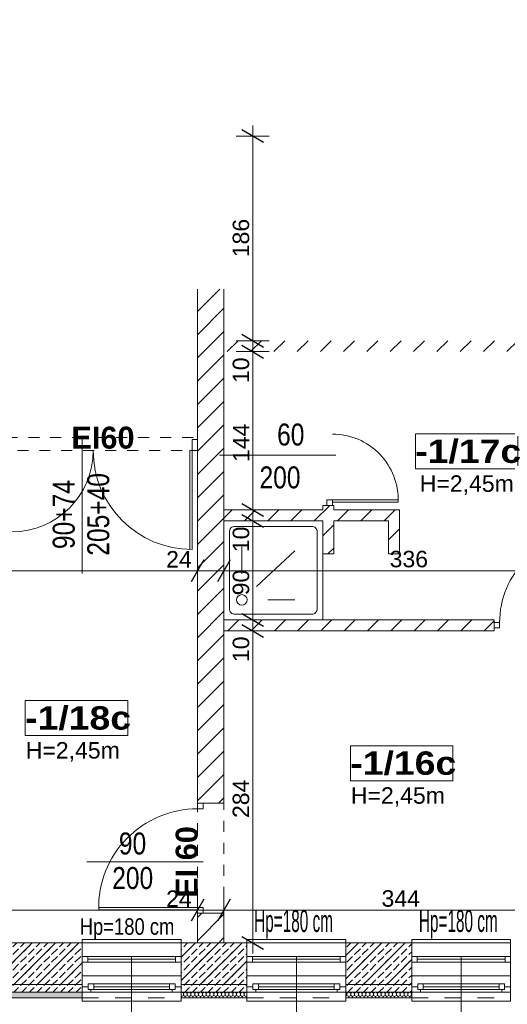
# Model space of a CAD drawing. Header units: centimetres. Extents: x 18292 to 3593338517, y 11794 to 62103.
# Tile 47 of 147: x 30170 to 30614, y 56678 to 57575. Entities that reach past the tile are written whole.
import ezdxf

# ---------------------------------------------------------------- set-up
doc = ezdxf.new("R2010")
doc.units = ezdxf.units.CM
doc.header["$MEASUREMENT"] = 0
doc.linetypes.add('1 LINIA PRZERYWANA', pattern=[30, 15, -15])
doc.linetypes.add('Dashed-002', pattern=[20, 10, -10])
for name, color, linetype in [('410-Fundamenty', 7, 'Continuous'), ('499-Wymiary i opisy', 7, 'Continuous'), ('500-opisy p.poż', 7, 'Continuous'), ('MF-NR', 7, 'Continuous'), ('MF_KRESKOWANIE', 7, 'Continuous'), ('MF_NR', 7, 'Continuous'), ('MF_OKNA', 7, 'Continuous'), ('MF_OKNA opisy', 7, 'Continuous'), ('MF_OPISY', 7, 'Continuous'), ('MF_przerywana', 7, 'Continuous'), ('MF_SCIANY_DZIAL', 7, 'Continuous'), ('MF_SCIANY_KONSTR', 7, 'Continuous'), ('MF_urządzenia Sanitarne', 7, 'Continuous'), ('MF_WIDOK', 7, 'Continuous'), ('MF_WYM_DUŻE', 7, 'Continuous')]:
    doc.layers.add(name, color=color, linetype=linetype)
doc.styles.add('GENERATED_STYLE_1', font='txt')
doc.styles.add('GENERATED_STYLE_2', font='txt')
doc.styles.add('GENERATED_STYLE_4', font='txt')
doc.styles.add('GENERATED_STYLE_5', font='txt')
doc.styles.add('GENERATED_STYLE_6', font='txt')
doc.dimstyles.new('GENERATED_STYLE__4', dxfattribs={"dimtxt": 16, "dimasz": 6.08, "dimexe": 0.18, "dimexo": 0.0625, "dimgap": 0.09, "dimtad": 1, "dimdec": 0, "dimzin": 0, "dimdsep": 46, "dimtxsty": 'GENERATED_STYLE_4', "dimblk": 'ARROWHEAD_2', "dimblk1": 'ARROWHEAD_2', "dimblk2": 'ARROWHEAD_2', "dimcen": 0.09, "dimse1": 1, "dimse2": 1, "dimclrd": 7, "dimclre": 7, "dimclrt": 7, "dimadec": 0, "dimazin": 0, "dimtfac": 1, "dimtdec": 4, "dimtmove": 0, "dimatfit": 3, "dimfxl": 0, "dimtolj": 1, "dimtzin": 0, "dimarcsym": 0})
doc.dimstyles.new('GENERATED_STYLE__5', dxfattribs={"dimtxt": 15, "dimasz": 15.2, "dimexe": 0.18, "dimexo": 0.0625, "dimgap": 0.09, "dimtad": 1, "dimdec": 0, "dimzin": 0, "dimdsep": 46, "dimtxsty": 'GENERATED_STYLE_2', "dimblk": 'ARROWHEAD_2', "dimblk1": 'ARROWHEAD_2', "dimblk2": 'ARROWHEAD_2', "dimcen": 0.09, "dimse1": 1, "dimse2": 1, "dimclrd": 7, "dimclre": 7, "dimclrt": 7, "dimadec": 0, "dimazin": 0, "dimtfac": 1, "dimtdec": 4, "dimtmove": 0, "dimatfit": 3, "dimfxl": 0, "dimtolj": 1, "dimtzin": 0, "dimarcsym": 0})
doc.dimstyles.new('GENERATED_STYLE__6', dxfattribs={"dimtxt": 16, "dimasz": 6.08, "dimexe": 0.18, "dimexo": 0.0625, "dimgap": 0.09, "dimtad": 1, "dimdec": 0, "dimzin": 0, "dimdsep": 46, "dimtxsty": 'GENERATED_STYLE_1', "dimblk": 'ARROWHEAD_2', "dimblk1": 'ARROWHEAD_2', "dimblk2": 'ARROWHEAD_2', "dimcen": 0.09, "dimse1": 1, "dimse2": 1, "dimclrd": 7, "dimclre": 7, "dimclrt": 7, "dimadec": 0, "dimazin": 0, "dimtfac": 1, "dimtdec": 4, "dimtmove": 0, "dimatfit": 3, "dimfxl": 0, "dimtolj": 1, "dimtzin": 0, "dimarcsym": 0})
doc.dimstyles.new('GENERATED_STYLE__7', dxfattribs={"dimtxt": 15, "dimasz": 15.2, "dimexe": 0.18, "dimexo": 0.0625, "dimgap": 0.09, "dimtad": 1, "dimtih": 1, "dimtoh": 1, "dimdec": 0, "dimzin": 0, "dimdsep": 46, "dimtxsty": 'GENERATED_STYLE_2', "dimblk": 'ARROWHEAD_2', "dimblk1": 'ARROWHEAD_2', "dimblk2": 'ARROWHEAD_2', "dimcen": 0.09, "dimse1": 1, "dimse2": 1, "dimclrd": 7, "dimclre": 7, "dimclrt": 7, "dimadec": 0, "dimazin": 0, "dimtfac": 1, "dimtdec": 4, "dimtmove": 0, "dimatfit": 3, "dimfxl": 0, "dimtolj": 1, "dimtzin": 0, "dimarcsym": 0})
pattern_1 = [(45, (4868174.165, 3898003.605), (-10.606601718, 10.606601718), [])]
pattern_2 = [(90, (4868174.1653, 3898003.6053), (-3.4641016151, 0), [2, -4]), (90, (4868172.4333, 3898006.6053), (-3.4641016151, 0), [2, -4]), (150, (4868174.1653, 3898005.6053), (1.7320508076, 3), [2, -4]), (150, (4868170.7012, 3898005.6053), (1.7320508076, 3), [2, -4]), (210, (4868174.1653, 3898003.6053), (-1.7320508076, 3), [2, -4]), (210, (4868170.7012, 3898003.6053), (-1.7320508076, 3), [2, -4])]
pattern_3 = [(45, (4868174.165, 3898003.605), (-7.071067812, 7.071067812), [7.5, -2.5]), (45, (4868174.165, 3898010.676), (-7.071067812, 7.071067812), [7.5, -2.5])]

# ---------------------------------------------------------------- blocks, each defined once
blk = doc.blocks.new('*D100', base_point=(4868174.17, 3898003.61))
at = {"layer": 'MF_WYM_DUŻE', "color": 7, "linetype": 'Continuous', "lineweight": 25}
for p, q in [((30372.1, 57024.27), (30392.1, 57012.72)), ((30372.1, 56740.27), (30392.1, 56728.72))]:
    blk.add_line(p, q, dxfattribs=at)
at = {"layer": 'MF_WYM_DUŻE', "color": 7, "linetype": 'Continuous', "lineweight": 13}
for p, q in [((30397.1, 57018.49), (30367.1, 57018.49)), ((30382.1, 56734.49), (30382.1, 57018.49)), ((30397.1, 56734.49), (30367.1, 56734.49)), ((30382.1, 56724.71), (30382.1, 56734.49))]:
    blk.add_line(p, q, dxfattribs=at)
at = {"layer": 'MF_WYM_DUŻE', "color": 7, "lineweight": 13, "char_height": 15, "attachment_point": 7, "rotation": 90, "style": 'GENERATED_STYLE_2'}
for s, insert in [('\\A1;{\\pql;\\fArial|b0|i0|c238|p38;10}', (30379.1, 56989.95)), ('\\A1;{\\pql;\\fArial|b0|i0|c238|p38;284}', (30379.1, 56848.04))]:
    blk.add_mtext(s, dxfattribs=dict(at, insert=insert))
blk = doc.blocks.new('ARROWHEAD_2')
at = {"color": 0, "linetype": 'Continuous', "lineweight": 0}
for p, q in [((-0.378, -0.655), (0.378, 0.655)), ((0, 0), (-1, 0))]:
    blk.add_line(p, q, dxfattribs=at)
blk = doc.blocks.new('*D101', base_point=(4868174.17, 3898003.61))
at = {"layer": 'MF_WYM_DUŻE', "color": 7, "linetype": 'Continuous', "lineweight": 25}
for p, q in [((30372.1, 57034.27), (30392.1, 57022.72)), ((30372.1, 57024.27), (30392.1, 57012.72))]:
    blk.add_line(p, q, dxfattribs=at)
at = {"layer": 'MF_WYM_DUŻE', "color": 7, "linetype": 'Continuous', "lineweight": 13}
for p, q in [((30397.1, 57028.49), (30367.1, 57028.49)), ((30382.1, 57018.49), (30382.1, 57028.49)), ((30397.1, 57018.49), (30367.1, 57018.49))]:
    blk.add_line(p, q, dxfattribs=at)
blk = doc.blocks.new('*D102', base_point=(4868174.17, 3898003.61))
at = {"layer": 'MF_WYM_DUŻE', "color": 7, "linetype": 'Continuous', "lineweight": 25}
for p, q in [((30372.1, 57124.27), (30392.1, 57112.72)), ((30372.1, 57034.27), (30392.1, 57022.72))]:
    blk.add_line(p, q, dxfattribs=at)
at = {"layer": 'MF_WYM_DUŻE', "color": 7, "linetype": 'Continuous', "lineweight": 13}
for p, q in [((30397.1, 57118.49), (30367.1, 57118.49)), ((30382.1, 57028.49), (30382.1, 57118.49)), ((30397.1, 57028.49), (30367.1, 57028.49))]:
    blk.add_line(p, q, dxfattribs=at)
at = {"layer": 'MF_WYM_DUŻE', "color": 7, "lineweight": 13, "char_height": 15, "attachment_point": 7, "rotation": 90, "style": 'GENERATED_STYLE_2'}
for s, insert in [('\\A1;{\\pql;\\fArial|b0|i0|c238|p38;10}', (30379.1, 57089.95)), ('\\A1;{\\pql;\\fArial|b0|i0|c238|p38;90}', (30379.1, 57050.73))]:
    blk.add_mtext(s, dxfattribs=dict(at, insert=insert))
blk = doc.blocks.new('*D103', base_point=(4868174.17, 3898003.61))
at = {"layer": 'MF_WYM_DUŻE', "color": 7, "linetype": 'Continuous', "lineweight": 25}
for p, q in [((30372.1, 57134.27), (30392.1, 57122.72)), ((30372.1, 57124.27), (30392.1, 57112.72))]:
    blk.add_line(p, q, dxfattribs=at)
at = {"layer": 'MF_WYM_DUŻE', "color": 7, "linetype": 'Continuous', "lineweight": 13}
for p, q in [((30397.1, 57128.49), (30367.1, 57128.49)), ((30382.1, 57118.49), (30382.1, 57128.49)), ((30397.1, 57118.49), (30367.1, 57118.49))]:
    blk.add_line(p, q, dxfattribs=at)
blk = doc.blocks.new('*D104', base_point=(4868174.17, 3898003.61))
at = {"layer": 'MF_WYM_DUŻE', "color": 7, "linetype": 'Continuous', "lineweight": 13}
for p, q in [((30397.1, 57272.49), (30367.1, 57272.49)), ((30382.1, 57128.49), (30382.1, 57272.49)), ((30397.1, 57128.49), (30367.1, 57128.49))]:
    blk.add_line(p, q, dxfattribs=at)
at = {"layer": 'MF_WYM_DUŻE', "color": 7, "linetype": 'Continuous', "lineweight": 25}
for p, q in [((30372.1, 57278.27), (30392.1, 57266.72)), ((30372.1, 57134.27), (30392.1, 57122.72))]:
    blk.add_line(p, q, dxfattribs=at)
at = {"layer": 'MF_WYM_DUŻE', "color": 7, "lineweight": 13, "char_height": 15, "attachment_point": 7, "rotation": 90, "style": 'GENERATED_STYLE_2'}
for s, insert in [('\\A1;{\\pql;\\fArial|b0|i0|c238|p38;10}', (30379.1, 57243.95)), ('\\A1;{\\pql;\\fArial|b0|i0|c238|p38;144}', (30379.1, 57172.04))]:
    blk.add_mtext(s, dxfattribs=dict(at, insert=insert))
blk = doc.blocks.new('*D105', base_point=(4868174.17, 3898003.61))
at = {"layer": 'MF_WYM_DUŻE', "color": 7, "linetype": 'Continuous', "lineweight": 13}
for p, q in [((30397.1, 57282.49), (30367.1, 57282.49)), ((30382.1, 57272.49), (30382.1, 57282.49)), ((30397.1, 57272.49), (30367.1, 57272.49))]:
    blk.add_line(p, q, dxfattribs=at)
at = {"layer": 'MF_WYM_DUŻE', "color": 7, "linetype": 'Continuous', "lineweight": 25}
for p, q in [((30372.1, 57288.27), (30392.1, 57276.72)), ((30372.1, 57278.27), (30392.1, 57266.72))]:
    blk.add_line(p, q, dxfattribs=at)
blk = doc.blocks.new('*D106', base_point=(4868174.17, 3898003.61))
at = {"layer": 'MF_WYM_DUŻE', "color": 7, "linetype": 'Continuous', "lineweight": 25}
for p, q in [((30392.1, 57462.72), (30372.1, 57474.27)), ((30372.1, 57288.27), (30392.1, 57276.72))]:
    blk.add_line(p, q, dxfattribs=at)
at = {"layer": 'MF_WYM_DUŻE', "color": 7, "linetype": 'Continuous', "lineweight": 13}
for p, q in [((30382.1, 57468.49), (30382.1, 57478.27)), ((30397.1, 57468.49), (30367.1, 57468.49)), ((30382.1, 57282.49), (30382.1, 57468.49)), ((30397.1, 57282.49), (30367.1, 57282.49))]:
    blk.add_line(p, q, dxfattribs=at)
at = {"layer": 'MF_WYM_DUŻE', "color": 7, "lineweight": 13, "insert": (30379.1, 57358.42), "char_height": 15, "attachment_point": 7, "rotation": 90, "style": 'GENERATED_STYLE_2'}
blk.add_mtext('\\A1;{\\pql;\\fArial|b0|i0|c238|p38;186}', dxfattribs=at)
blk = doc.blocks.new('*D126', base_point=(4868174.17, 3898003.61))
at = {"layer": '499-Wymiary i opisy', "color": 7, "linetype": 'Continuous', "lineweight": 13}
for p, q in [((31251.77, 59746.49), (31239.77, 59746.49)), ((31249.77, 59744.18), (31241.77, 59748.8)), ((31245.77, 59746.49), (31245.77, 59750.41)), ((31245.77, 52927.49), (31245.77, 59746.49)), ((31251.77, 52927.49), (31239.77, 52927.49)), ((31241.77, 52929.8), (31249.77, 52925.18)), ((31245.77, 52923.58), (31245.77, 52927.49))]:
    blk.add_line(p, q, dxfattribs=at)
at = {"layer": '499-Wymiary i opisy', "color": 7, "lineweight": 13, "insert": (31242.57, 56311.39), "char_height": 16, "attachment_point": 7, "rotation": 90, "style": 'GENERATED_STYLE_1'}
blk.add_mtext('\\A1;{\\pql;\\fArial Narrow|b1|i0|c238|p34;6\xa0819}', dxfattribs=at)
blk = doc.blocks.new('*D131', base_point=(4868174.17, 3898003.61))
at = {"layer": '499-Wymiary i opisy', "color": 7, "linetype": 'Continuous', "lineweight": 13}
for p, q in [((31221.77, 56684.49), (31209.77, 56684.49)), ((31211.77, 56686.8), (31219.77, 56682.18)), ((31215.77, 55826.49), (31215.77, 56684.49)), ((31221.77, 55826.49), (31209.77, 55826.49)), ((31211.77, 55828.8), (31219.77, 55824.18))]:
    blk.add_line(p, q, dxfattribs=at)
at = {"layer": '499-Wymiary i opisy', "color": 7, "lineweight": 13, "insert": (31212.57, 56240.13), "char_height": 16, "attachment_point": 7, "rotation": 90, "style": 'GENERATED_STYLE_4'}
blk.add_mtext('\\A1;{\\pql;\\fArial Narrow|b0|i0|c238|p34;858}', dxfattribs=at)
blk = doc.blocks.new('*D144', base_point=(4868174.17, 3898003.61))
at = {"layer": '499-Wymiary i opisy', "color": 7, "linetype": 'Continuous', "lineweight": 13}
for p, q in [((31191.77, 56678.49), (31179.77, 56678.49)), ((31181.77, 56680.8), (31189.77, 56676.18)), ((31185.77, 56588.49), (31185.77, 56678.49)), ((31191.77, 56588.49), (31179.77, 56588.49)), ((31181.77, 56590.8), (31189.77, 56586.18))]:
    blk.add_line(p, q, dxfattribs=at)
at = {"layer": '499-Wymiary i opisy', "color": 7, "lineweight": 13, "char_height": 16, "attachment_point": 7, "rotation": 90, "style": 'GENERATED_STYLE_4'}
for s, insert in [('\\A1;{\\pql;\\fArial Narrow|b0|i0|c238|p34;6}', (31182.57, 56665.94)), ('\\A1;{\\pql;\\fArial Narrow|b0|i0|c238|p34;90}', (31182.57, 56618.13))]:
    blk.add_mtext(s, dxfattribs=dict(at, insert=insert))
blk = doc.blocks.new('*D145', base_point=(4868174.17, 3898003.61))
at = {"layer": '499-Wymiary i opisy', "color": 7, "linetype": 'Continuous', "lineweight": 13}
for p, q in [((31191.77, 56684.49), (31179.77, 56684.49)), ((31181.77, 56686.8), (31189.77, 56682.18)), ((31185.77, 56678.49), (31185.77, 56684.49)), ((31191.77, 56678.49), (31179.77, 56678.49)), ((31181.77, 56680.8), (31189.77, 56676.18))]:
    blk.add_line(p, q, dxfattribs=at)
blk = doc.blocks.new('Okno 21')
at = {"layer": '410-Fundamenty', "color": 5, "linetype": 'Continuous', "lineweight": 13}
for p, q in [((-45, 40), (-45, 43)), ((-45, 43), (45, 43)), ((45, 43), (45, 40)), ((-45, 0), (-39.5, 0)), ((-39.5, 2.5), (-34.5, 2.5)), ((-39.5, -2.5), (-39.5, 2.5)), ((-39.5, 0), (-39.5, -2.5)), ((-34.5, 2.5), (34.5, 2.5)), ((-34.5, 2.5), (-34.5, -2.5)), ((-34.5, 2.5), (34.5, 2.5)), ((-34.5, 0), (34.5, 0)), ((34.5, -2.5), (34.5, 2.5)), ((34.5, 2.5), (39.5, 2.5)), ((39.5, 2.5), (39.5, -2.5)), ((39.5, -2.5), (39.5, 0)), ((39.5, 0), (45, 0)), ((-37, -5), (-45, -5)), ((-39.5, -2.5), (-37, -2.5)), ((-34.5, -2.5), (-39.5, -2.5)), ((-37, -2.5), (-37, -5)), ((37, -5), (-37, -5)), ((34.5, -2.5), (-34.5, -2.5)), ((39.5, -2.5), (34.5, -2.5)), ((37, -5), (37, -2.5)), ((37, -2.5), (39.5, -2.5)), ((45, -5), (37, -5)), ((-45, -10), (-45, -13)), ((-45, -13), (45, -13)), ((45, -13), (45, -10))]:
    blk.add_line(p, q, dxfattribs=at)
at = {"layer": '410-Fundamenty', "color": 5, "linetype": '1 LINIA PRZERYWANA', "lineweight": 13}
for p, q in [((-45, 40), (45, 40)), ((-45, -10), (45, -10))]:
    blk.add_line(p, q, dxfattribs=at)
at = {"layer": '410-Fundamenty', "color": 7, "linetype": 'Continuous', "lineweight": 13}
for p, q in [((-45, 15), (-45, 40)), ((45, 15), (45, 40)), ((-45, 10), (-45, 15)), ((-45, 0), (-45, 10)), ((45, 10), (45, 15)), ((45, 0), (45, 10)), ((-45, -5), (-45, 0)), ((-45, -5), (-45, 0)), ((45, -5), (45, 0)), ((45, -5), (45, 0)), ((-45, -10), (-45, -5)), ((45, -10), (45, -5))]:
    blk.add_line(p, q, dxfattribs=at)
blk = doc.blocks.new('Okno 21_2')
at = {"layer": '410-Fundamenty', "color": 7, "linetype": 'Continuous', "lineweight": 13}
for p, q in [((-45, 40), (-45, 43)), ((-45, 43), (45, 43)), ((-45, 15), (-45, 40)), ((45, 43), (45, 40)), ((45, 15), (45, 40)), ((-45, 10), (-45, 15)), ((-45, 0), (-45, 10)), ((45, 10), (45, 15)), ((45, 0), (45, 10)), ((-45, 0), (-39.5, 0)), ((-45, -5), (-45, 0)), ((-45, -5), (-45, 0)), ((-39.5, 2.5), (-34.5, 2.5)), ((-39.5, -2.5), (-39.5, 2.5)), ((-39.5, 0), (-39.5, -2.5)), ((-34.5, 2.5), (34.5, 2.5)), ((-34.5, 2.5), (-34.5, -2.5)), ((-34.5, 2.5), (34.5, 2.5)), ((-34.5, 0), (34.5, 0)), ((34.5, -2.5), (34.5, 2.5)), ((34.5, 2.5), (39.5, 2.5)), ((39.5, 2.5), (39.5, -2.5)), ((39.5, -2.5), (39.5, 0)), ((39.5, 0), (45, 0)), ((45, -5), (45, 0)), ((45, -5), (45, 0)), ((-37, -5), (-45, -5)), ((-45, -10), (-45, -5)), ((-39.5, -2.5), (-37, -2.5)), ((-34.5, -2.5), (-39.5, -2.5)), ((-37, -2.5), (-37, -5)), ((37, -5), (-37, -5)), ((34.5, -2.5), (-34.5, -2.5)), ((39.5, -2.5), (34.5, -2.5)), ((37, -5), (37, -2.5)), ((37, -2.5), (39.5, -2.5)), ((45, -5), (37, -5)), ((45, -10), (45, -5)), ((-45, -10), (-45, -13)), ((-45, -13), (45, -13)), ((45, -13), (45, -10))]:
    blk.add_line(p, q, dxfattribs=at)
at = {"layer": '410-Fundamenty', "color": 7, "linetype": '1 LINIA PRZERYWANA', "lineweight": 13}
for p, q in [((-45, 40), (45, 40)), ((-45, -10), (45, -10))]:
    blk.add_line(p, q, dxfattribs=at)
blk = doc.blocks.new('*D825', base_point=(4868174.17, 3898003.61))
at = {"layer": 'MF_WYM_DUŻE', "color": 7, "linetype": 'Continuous', "lineweight": 25}
for p, q in [((29761.65, 56774.13), (29750.11, 56754.13)), ((30337.65, 56774.13), (30326.11, 56754.13))]:
    blk.add_line(p, q, dxfattribs=at)
at = {"layer": 'MF_WYM_DUŻE', "color": 7, "linetype": 'Continuous', "lineweight": 13}
for p, q in [((29755.88, 56749.13), (29755.88, 56779.13)), ((30331.88, 56749.13), (30331.88, 56779.13)), ((29755.88, 56764.13), (30331.88, 56764.13))]:
    blk.add_line(p, q, dxfattribs=at)
at = {"layer": 'MF_WYM_DUŻE', "color": 7, "lineweight": 13, "char_height": 15, "attachment_point": 7, "style": 'GENERATED_STYLE_2'}
for s, insert in [('\\A1;{\\pql;\\fArial|b0|i0|c238|p38;576}', (30015.42, 56767.13)), ('\\A1;{\\pql;\\fArial|b0|i0|c238|p38;24}', (30303.33, 56767.13))]:
    blk.add_mtext(s, dxfattribs=dict(at, insert=insert))
blk = doc.blocks.new('*D826', base_point=(4868174.17, 3898003.61))
at = {"layer": 'MF_WYM_DUŻE', "color": 7, "linetype": 'Continuous', "lineweight": 25}
for p, q in [((30337.65, 56774.13), (30326.11, 56754.13)), ((30361.65, 56774.13), (30350.11, 56754.13))]:
    blk.add_line(p, q, dxfattribs=at)
at = {"layer": 'MF_WYM_DUŻE', "color": 7, "linetype": 'Continuous', "lineweight": 13}
for p, q in [((30331.88, 56749.13), (30331.88, 56779.13)), ((30355.88, 56749.13), (30355.88, 56779.13)), ((30331.88, 56764.13), (30355.88, 56764.13))]:
    blk.add_line(p, q, dxfattribs=at)
blk = doc.blocks.new('*D827', base_point=(4868174.17, 3898003.61))
at = {"layer": 'MF_WYM_DUŻE', "color": 7, "linetype": 'Continuous', "lineweight": 25}
for p, q in [((30361.65, 56774.13), (30350.11, 56754.13)), ((30705.65, 56774.13), (30694.11, 56754.13))]:
    blk.add_line(p, q, dxfattribs=at)
at = {"layer": 'MF_WYM_DUŻE', "color": 7, "linetype": 'Continuous', "lineweight": 13}
for p, q in [((30355.88, 56749.13), (30355.88, 56779.13)), ((30699.88, 56749.13), (30699.88, 56779.13)), ((30355.88, 56764.13), (30699.88, 56764.13))]:
    blk.add_line(p, q, dxfattribs=at)
at = {"layer": 'MF_WYM_DUŻE', "color": 7, "lineweight": 13, "char_height": 15, "attachment_point": 7, "style": 'GENERATED_STYLE_2'}
for s, insert in [('\\A1;{\\pql;\\fArial|b0|i0|c238|p38;344}', (30499.42, 56767.13)), ('\\A1;{\\pql;\\fArial|b0|i0|c238|p38;24}', (30671.33, 56767.13))]:
    blk.add_mtext(s, dxfattribs=dict(at, insert=insert))
blk = doc.blocks.new('*D832', base_point=(4868174.17, 3898003.61))
at = {"layer": 'MF_WYM_DUŻE', "color": 7, "linetype": 'Continuous', "lineweight": 13}
for p, q in [((29966.88, 57058.02), (29966.88, 57088.02)), ((30331.88, 57058.02), (30331.88, 57088.02)), ((29966.88, 57073.02), (30331.88, 57073.02))]:
    blk.add_line(p, q, dxfattribs=at)
at = {"layer": 'MF_WYM_DUŻE', "color": 7, "linetype": 'Continuous', "lineweight": 25}
for p, q in [((29972.65, 57083.02), (29961.11, 57063.02)), ((30337.65, 57083.02), (30326.11, 57063.02))]:
    blk.add_line(p, q, dxfattribs=at)
at = {"layer": 'MF_WYM_DUŻE', "color": 7, "lineweight": 13, "char_height": 15, "attachment_point": 7, "style": 'GENERATED_STYLE_2'}
for s, insert in [('\\A1;{\\pql;\\fArial|b0|i0|c238|p38;365}', (30120.92, 57076.02)), ('\\A1;{\\pql;\\fArial|b0|i0|c238|p38;24}', (30303.33, 57076.02))]:
    blk.add_mtext(s, dxfattribs=dict(at, insert=insert))
blk = doc.blocks.new('*D833', base_point=(4868174.17, 3898003.61))
at = {"layer": 'MF_WYM_DUŻE', "color": 7, "linetype": 'Continuous', "lineweight": 13}
for p, q in [((30331.88, 57058.02), (30331.88, 57088.02)), ((30355.88, 57058.02), (30355.88, 57088.02)), ((30331.88, 57073.02), (30355.88, 57073.02))]:
    blk.add_line(p, q, dxfattribs=at)
at = {"layer": 'MF_WYM_DUŻE', "color": 7, "linetype": 'Continuous', "lineweight": 25}
for p, q in [((30337.65, 57083.02), (30326.11, 57063.02)), ((30361.65, 57083.02), (30350.11, 57063.02))]:
    blk.add_line(p, q, dxfattribs=at)
blk = doc.blocks.new('*D834', base_point=(4868174.17, 3898003.61))
at = {"layer": 'MF_WYM_DUŻE', "color": 7, "linetype": 'Continuous', "lineweight": 13}
for p, q in [((30355.88, 57058.02), (30355.88, 57088.02)), ((30691.88, 57058.02), (30691.88, 57088.02)), ((30355.88, 57073.02), (30691.88, 57073.02))]:
    blk.add_line(p, q, dxfattribs=at)
at = {"layer": 'MF_WYM_DUŻE', "color": 7, "linetype": 'Continuous', "lineweight": 25}
for p, q in [((30361.65, 57083.02), (30350.11, 57063.02)), ((30686.11, 57063.02), (30697.65, 57083.02))]:
    blk.add_line(p, q, dxfattribs=at)
at = {"layer": 'MF_WYM_DUŻE', "color": 7, "lineweight": 13, "insert": (30506.8, 57076.02), "char_height": 15, "attachment_point": 7, "style": 'GENERATED_STYLE_2'}
blk.add_mtext('\\A1;{\\pql;\\fArial|b0|i0|c238|p38;336}', dxfattribs=at)

msp = doc.modelspace()

# ---------------------------------------------------------------- hatches: boundary and pattern name
at = {"layer": '410-Fundamenty', "linetype": 'Continuous', "lineweight": 0, "true_color": 0x000000}
h = msp.add_hatch(dxfattribs=at)
h.set_pattern_fill('beton_000a', color=18, style=0, pattern_type=2)
h.set_pattern_definition(pattern_3)
h.paths.add_polyline_path([(30226.88, 56734.49), (29705.88, 56734.49), (29730.88, 56709.49), (30226.88, 56709.49)])
h = msp.add_hatch(dxfattribs=at)
h.set_pattern_fill('beton_000a', color=18, style=0, pattern_type=2)
h.set_pattern_definition(pattern_3)
h.paths.add_polyline_path([(30316.88, 56734.49), (30316.88, 56709.49), (30376.88, 56709.49), (30376.88, 56734.49)])
h = msp.add_hatch(dxfattribs=at)
h.set_pattern_fill('beton_000a', color=18, style=0, pattern_type=2)
h.set_pattern_definition(pattern_3)
h.paths.add_polyline_path([(30466.88, 56709.49), (30526.88, 56709.49), (30526.88, 56734.49), (30466.88, 56734.49)])
h = msp.add_hatch(dxfattribs=at)
h.set_pattern_fill('beton_000a', color=18, style=0, pattern_type=2)
h.set_pattern_definition(pattern_3)
h.paths.add_polyline_path([(29730.88, 56709.49), (29735.88, 56704.49), (30226.88, 56704.49), (30226.88, 56709.49)])
h = msp.add_hatch(dxfattribs=at)
h.set_pattern_fill('beton_000a', color=18, style=0, pattern_type=2)
h.set_pattern_definition(pattern_3)
h.paths.add_polyline_path([(30316.88, 56704.49), (30376.88, 56704.49), (30376.88, 56709.49), (30316.88, 56709.49)])
h = msp.add_hatch(dxfattribs=at)
h.set_pattern_fill('beton_000a', color=18, style=0, pattern_type=2)
h.set_pattern_definition(pattern_3)
h.paths.add_polyline_path([(30466.88, 56704.49), (30526.88, 56704.49), (30526.88, 56709.49), (30466.88, 56709.49)])
h = msp.add_hatch(dxfattribs=at)
h.set_pattern_fill('beton_000a', color=18, style=0, pattern_type=2)
h.set_pattern_definition(pattern_3)
h.paths.add_polyline_path([(29735.88, 56704.49), (29750.88, 56689.49), (30226.88, 56689.49), (30226.88, 56704.49)])
h = msp.add_hatch(dxfattribs=at)
h.set_pattern_fill('beton_000a', color=18, style=0, pattern_type=2)
h.set_pattern_definition(pattern_3)
h.paths.add_polyline_path([(30316.88, 56689.49), (30376.88, 56689.49), (30376.88, 56704.49), (30316.88, 56704.49)])
h = msp.add_hatch(dxfattribs=at)
h.set_pattern_fill('beton_000a', color=18, style=0, pattern_type=2)
h.set_pattern_definition(pattern_3)
h.paths.add_polyline_path([(30466.88, 56689.49), (30526.88, 56689.49), (30526.88, 56704.49), (30466.88, 56704.49)])
h = msp.add_hatch(dxfattribs=at)
h.set_pattern_fill('Styropian_000a', color=18, style=0, pattern_type=2)
h.set_pattern_definition(pattern_2)
h.paths.add_polyline_path([(29750.88, 56689.49), (29755.88, 56684.49), (30226.88, 56684.49), (30226.88, 56689.49)])
h = msp.add_hatch(dxfattribs=at)
h.set_pattern_fill('Styropian_000a', color=18, style=0, pattern_type=2)
h.set_pattern_definition(pattern_2)
h.paths.add_polyline_path([(30316.88, 56689.49), (30316.88, 56684.49), (30376.88, 56684.49), (30376.88, 56689.49)])
h = msp.add_hatch(dxfattribs=at)
h.set_pattern_fill('Styropian_000a', color=18, style=0, pattern_type=2)
h.set_pattern_definition(pattern_2)
h.paths.add_polyline_path([(30466.88, 56689.49), (30466.88, 56684.49), (30526.88, 56684.49), (30526.88, 56689.49)])
at = {"layer": 'MF_KRESKOWANIE', "linetype": 'Continuous', "lineweight": 13}
h = msp.add_hatch(dxfattribs=at)
h.set_pattern_fill('bloczki_ceramiczne_000a', color=250, style=0, pattern_type=2)
h.set_pattern_definition(pattern_1)
h.paths.add_polyline_path([(29729.88, 57320.49), (29705.88, 57320.49), (29705.88, 56720.49), (29502.88, 56720.49), (29053.88, 56720.49), (29053.88, 56696.49), (29101.88, 56696.49), (29101.88, 56596.49), (29125.88, 56596.49), (29125.88, 56696.49), (29502.88, 56696.49), (29705.88, 56696.49), (29705.88, 56678.49), (29743.88, 56678.49), (29743.88, 56696.49), (30226.88, 56696.49), (30226.88, 56734.49), (29755.88, 56734.49), (29755.88, 56736.49), (29755.88, 58082.49), (29755.88, 58507.49), (29755.88, 58521.49), (30331.88, 58521.49), (30331.88, 58545.49), (29755.88, 58545.49), (28861.88, 58545.49), (28861.88, 58521.49), (29731.88, 58521.49), (29731.88, 58507.49), (29731.88, 57320.49)])
h = msp.add_hatch(dxfattribs=at)
h.set_pattern_fill('bloczki_ceramiczne_000b', color=250, style=0, pattern_type=2)
h.set_pattern_definition(pattern_1)
h.paths.add_polyline_path([(30331.88, 57329.49), (30331.88, 56861.49), (30355.88, 56861.49), (30355.88, 57028.49), (30355.88, 57042.49), (30355.88, 57329.49)])
h = msp.add_hatch(dxfattribs=at)
h.set_pattern_fill('bloczki_ceramiczne_000b', color=250, style=0, pattern_type=2)
h.set_pattern_definition(pattern_1)
h.paths.add_polyline_path([(30701.88, 57282.49), (30355.88, 57282.49), (30355.88, 57272.49), (30691.88, 57272.49), (30691.88, 57018.49), (30699.88, 57018.49), (30699.88, 57028.49), (30701.88, 57028.49)])
h = msp.add_hatch(dxfattribs=at)
h.set_pattern_fill('bloczki_ceramiczne_000b', color=250, style=0, pattern_type=2)
h.set_pattern_definition(pattern_1)
h.paths.add_polyline_path([(30355.88, 57128.49), (30355.88, 57118.49), (30445.88, 57118.49), (30445.88, 57088.49), (30455.88, 57088.49), (30455.88, 57118.49), (30505.88, 57118.49), (30505.88, 57088.49), (30515.88, 57088.49), (30515.88, 57128.49), (30455.88, 57128.49), (30455.88, 57132.49), (30445.88, 57132.49), (30445.88, 57128.49)])
h = msp.add_hatch(dxfattribs=at)
h.set_pattern_fill('bloczki_ceramiczne_000b', color=250, style=0, pattern_type=2)
h.set_pattern_definition(pattern_1)
h.paths.add_polyline_path([(30601.88, 57018.49), (30601.88, 57028.49), (30379.88, 57028.49), (30355.88, 57028.49), (30355.88, 57018.49), (30379.88, 57018.49)])
h = msp.add_hatch(dxfattribs=at)
h.set_pattern_fill('bloczki_ceramiczne_000a', color=250, style=0, pattern_type=2)
h.set_pattern_definition(pattern_1)
h.paths.add_polyline_path([(30331.88, 56734.49), (30355.88, 56734.49), (30355.88, 56761.49), (30331.88, 56761.49)])
h = msp.add_hatch(dxfattribs=at)
h.set_pattern_fill('bloczki_ceramiczne_000a', color=250, style=0, pattern_type=2)
h.set_pattern_definition(pattern_1)
h.paths.add_polyline_path([(30376.88, 56734.49), (30316.88, 56734.49), (30316.88, 56696.49), (30376.88, 56696.49)])
h = msp.add_hatch(dxfattribs=at)
h.set_pattern_fill('bloczki_ceramiczne_000a', color=250, style=0, pattern_type=2)
h.set_pattern_definition(pattern_1)
h.paths.add_polyline_path([(30526.88, 56696.49), (30526.88, 56734.49), (30466.88, 56734.49), (30466.88, 56696.49)])

# ---------------------------------------------------------------- linework, layer by layer
at = {"layer": '410-Fundamenty', "color": 7, "linetype": 'Continuous', "lineweight": 13}
for p, q in [((30226.88, 56709.49), (30226.88, 56734.49)), ((30316.88, 56709.49), (30316.88, 56734.49)), ((30376.88, 56709.49), (30376.88, 56734.49)), ((30466.88, 56709.49), (30466.88, 56734.49)), ((30526.88, 56709.49), (30526.88, 56734.49)), ((30226.88, 56704.49), (30226.88, 56709.49)), ((30316.88, 56704.49), (30316.88, 56709.49)), ((30376.88, 56704.49), (30376.88, 56709.49)), ((30466.88, 56704.49), (30466.88, 56709.49)), ((30526.88, 56704.49), (30526.88, 56709.49)), ((30226.88, 56694.49), (30226.88, 56704.49)), ((30316.88, 56694.49), (30316.88, 56704.49)), ((30376.88, 56694.49), (30376.88, 56704.49)), ((30466.88, 56694.49), (30466.88, 56704.49)), ((30526.88, 56694.49), (30526.88, 56704.49)), ((30226.88, 56689.49), (30226.88, 56694.49)), ((30316.88, 56689.49), (30316.88, 56694.49)), ((30376.88, 56689.49), (30376.88, 56694.49)), ((30466.88, 56689.49), (30466.88, 56694.49)), ((30526.88, 56689.49), (30526.88, 56694.49)), ((29750.88, 56689.49), (30226.88, 56689.49)), ((30226.88, 56684.49), (30226.88, 56689.49)), ((30316.88, 56689.49), (30376.88, 56689.49)), ((30316.88, 56684.49), (30316.88, 56689.49)), ((30376.88, 56684.49), (30376.88, 56689.49)), ((30466.88, 56689.49), (30526.88, 56689.49)), ((30466.88, 56684.49), (30466.88, 56689.49)), ((30526.88, 56684.49), (30526.88, 56689.49))]:
    msp.add_line(p, q, dxfattribs=at)
at = {"layer": '410-Fundamenty', "color": 7, "linetype": 'Continuous', "lineweight": 13, "flags": 128}
for points in [[(30226.88, 56734.49), (29705.88, 56734.49)], [(30376.88, 56734.49), (30316.88, 56734.49)], [(30526.88, 56734.49), (30466.88, 56734.49)], [(29755.88, 56684.49), (30226.88, 56684.49)], [(30316.88, 56684.49), (30376.88, 56684.49)], [(30466.88, 56684.49), (30526.88, 56684.49)]]:
    msp.add_lwpolyline(points, dxfattribs=at)
at = {"layer": 'MF-NR', "color": 7, "linetype": 'Continuous', "lineweight": 13}
for p, q in [((30530.22, 57165.86), (30530.22, 57197.75)), ((30175.08, 56955), (30268.41, 56955)), ((30175.08, 56923.11), (30175.08, 56955)), ((30268.41, 56955), (30268.41, 56923.11)), ((30471.11, 56913.88), (30564.45, 56913.88)), ((30471.11, 56881.99), (30471.11, 56913.88)), ((30564.45, 56913.88), (30564.45, 56881.99))]:
    msp.add_line(p, q, dxfattribs=at)
at = {"layer": 'MF-NR', "color": 7, "linetype": 'Continuous', "lineweight": 13, "flags": 128}
for points in [[(30623.56, 57165.86), (30530.22, 57165.86)], [(30268.41, 56923.11), (30175.08, 56923.11)], [(30564.45, 56881.99), (30471.11, 56881.99)]]:
    msp.add_lwpolyline(points, dxfattribs=at)
at = {"layer": 'MF_OKNA', "color": 7, "linetype": 'Continuous', "lineweight": 13}
for p, q in [((30226.88, 57192.49), (30226.88, 57070.56)), ((30331.88, 57192.49), (30326.88, 57192.49)), ((30326.88, 57182.49), (30326.88, 57192.49)), ((30331.88, 57182.49), (30331.88, 57192.49)), ((30324.88, 57182.49), (30324.88, 57092.52)), ((30326.88, 57182.49), (30324.88, 57182.49)), ((30326.88, 57182.49), (30326.88, 57092.49)), ((30326.88, 57182.49), (30331.88, 57182.49)), ((30351.95, 57178.34), (30457.76, 57178.34)), ((30449.63, 57132.49), (30449.63, 57137.49)), ((30449.63, 57137.49), (30454.63, 57137.49)), ((30452.13, 57132.49), (30449.63, 57132.49)), ((30454.63, 57137.49), (30454.63, 57132.49)), ((30454.63, 57137.49), (30514.63, 57137.49)), ((30454.63, 57135.49), (30514.6, 57135.49)), ((30606.88, 57025.99), (30601.88, 57025.99)), ((30601.88, 57023.49), (30601.88, 57020.99)), ((30606.88, 57020.99), (30606.88, 57025.99)), ((30601.88, 57020.99), (30606.88, 57020.99)), ((30331.88, 56861.49), (30336.88, 56861.49)), ((30331.88, 56856.49), (30331.88, 56861.49)), ((30336.88, 56861.49), (30336.88, 56856.49)), ((30336.88, 56856.49), (30331.88, 56856.49)), ((30336.88, 56808.02), (30231.07, 56808.02)), ((30331.88, 56766.49), (30241.88, 56766.49)), ((30331.88, 56764.49), (30241.88, 56764.49)), ((30336.88, 56766.49), (30331.88, 56766.49)), ((30331.88, 56766.49), (30331.88, 56761.49)), ((30336.88, 56761.49), (30336.88, 56766.49)), ((30331.88, 56761.49), (30336.88, 56761.49)), ((30343.88, 56761.49), (30346.38, 56761.49)), ((30376.88, 56734.49), (30466.88, 56734.49)), ((30526.88, 56734.49), (30616.88, 56734.49)), ((30376.88, 56719.49), (30376.88, 56721.99)), ((30376.88, 56721.99), (30381.88, 56721.99)), ((30376.88, 56716.99), (30376.88, 56721.99)), ((30381.88, 56716.99), (30376.88, 56716.99)), ((30381.88, 56721.99), (30381.88, 56716.99)), ((30381.88, 56721.99), (30461.88, 56721.99)), ((30461.88, 56719.49), (30381.88, 56719.49)), ((30381.88, 56716.99), (30461.88, 56716.99)), ((30466.88, 56721.99), (30461.88, 56721.99)), ((30461.88, 56721.99), (30461.88, 56716.99)), ((30461.88, 56716.99), (30466.88, 56716.99)), ((30466.88, 56719.49), (30466.88, 56721.99)), ((30466.88, 56716.99), (30466.88, 56721.99)), ((30526.88, 56719.49), (30526.88, 56721.99)), ((30526.88, 56721.99), (30531.88, 56721.99)), ((30526.88, 56716.99), (30526.88, 56721.99)), ((30531.88, 56716.99), (30526.88, 56716.99)), ((30531.88, 56721.99), (30531.88, 56716.99)), ((30531.88, 56721.99), (30611.88, 56721.99)), ((30611.88, 56719.49), (30531.88, 56719.49)), ((30531.88, 56716.99), (30611.88, 56716.99)), ((30616.88, 56721.99), (30611.88, 56721.99)), ((30611.88, 56721.99), (30611.88, 56716.99)), ((30611.88, 56716.99), (30616.88, 56716.99)), ((30376.88, 56704.49), (30466.88, 56704.49)), ((30526.88, 56704.49), (30616.88, 56704.49))]:
    msp.add_line(p, q, dxfattribs=at)
at = {"layer": 'MF_OKNA', "color": 1, "linetype": 'Continuous', "lineweight": 13}
for p, q in [((30226.88, 56734.49), (30316.88, 56734.49)), ((30226.88, 56719.49), (30226.88, 56721.99)), ((30226.88, 56721.99), (30231.88, 56721.99)), ((30226.88, 56716.99), (30226.88, 56721.99)), ((30231.88, 56716.99), (30226.88, 56716.99)), ((30231.88, 56721.99), (30231.88, 56716.99)), ((30231.88, 56721.99), (30311.88, 56721.99)), ((30311.88, 56719.49), (30231.88, 56719.49)), ((30231.88, 56716.99), (30311.88, 56716.99)), ((30316.88, 56721.99), (30311.88, 56721.99)), ((30311.88, 56721.99), (30311.88, 56716.99)), ((30311.88, 56716.99), (30316.88, 56716.99)), ((30316.88, 56719.49), (30316.88, 56721.99)), ((30316.88, 56716.99), (30316.88, 56721.99)), ((30226.88, 56704.49), (30316.88, 56704.49))]:
    msp.add_line(p, q, dxfattribs=at)
at = {"layer": 'MF_OKNA', "color": 7, "linetype": 'Continuous', "lineweight": 13}
for centre, radius, start, end in [((30454.63, 57137.49), 60, 358.08979, 90), ((30162.88, 57182.49), 74, 270, 0), ((30326.88, 57182.49), 90, 180, 270), ((30686.88, 57025.99), 80, 88.56746, 180), ((30331.88, 56766.49), 90, 90, 181.27334)]:
    msp.add_arc(centre, radius, start, end, dxfattribs=at)
at = {"layer": 'MF_OKNA opisy', "color": 7, "linetype": 'Continuous', "lineweight": 13}
for p, q in [((30271.88, 56721.99), (30271.88, 56616.19)), ((30421.88, 56721.99), (30421.88, 56616.19)), ((30571.88, 56721.99), (30571.88, 56616.19))]:
    msp.add_line(p, q, dxfattribs=at)
at = {"layer": 'MF_przerywana', "color": 7, "linetype": 'Dashed-002', "lineweight": 13, "flags": 128}
for points in [[(30157.88, 57194.49), (30331.88, 57194.49), (30331.88, 57182.49), (30157.88, 57182.49)], [(30331.88, 56861.49), (30355.88, 56861.49), (30355.88, 56761.49), (30331.88, 56761.49)]]:
    msp.add_lwpolyline(points, close=True, dxfattribs=at)
at = {"layer": 'MF_SCIANY_DZIAL', "color": 7, "linetype": 'Continuous', "lineweight": 13}
for p, q in [((30445.88, 57132.49), (30445.88, 57128.49)), ((30445.88, 57132.49), (30455.88, 57132.49)), ((30455.88, 57132.49), (30455.88, 57128.49)), ((30445.88, 57128.49), (30355.88, 57128.49)), ((30515.88, 57128.49), (30455.88, 57128.49)), ((30515.88, 57088.49), (30515.88, 57128.49)), ((30355.88, 57118.49), (30445.88, 57118.49)), ((30445.88, 57118.49), (30355.88, 57118.49)), ((30445.88, 57118.49), (30445.88, 57088.49)), ((30455.88, 57088.49), (30455.88, 57118.49)), ((30475.88, 57118.49), (30455.88, 57118.49)), ((30455.88, 57118.49), (30505.88, 57118.49)), ((30505.88, 57118.49), (30505.88, 57088.49)), ((30445.88, 57088.49), (30455.88, 57088.49)), ((30505.88, 57088.49), (30515.88, 57088.49)), ((30379.88, 57028.49), (30355.88, 57028.49)), ((30601.88, 57028.49), (30379.88, 57028.49)), ((30601.88, 57028.49), (30601.88, 57018.49)), ((30355.88, 57018.49), (30379.88, 57018.49)), ((30379.88, 57018.49), (30601.88, 57018.49))]:
    msp.add_line(p, q, dxfattribs=at)
at = {"layer": 'MF_SCIANY_KONSTR', "color": 7, "linetype": 'Continuous', "lineweight": 13}
for p, q in [((30331.88, 56861.49), (30331.88, 57329.49)), ((30355.88, 57042.49), (30355.88, 57329.49)), ((30331.88, 57215.49), (30331.88, 57182.49)), ((30355.88, 57215.49), (30355.88, 57182.49)), ((30355.88, 57042.49), (30355.88, 56861.49)), ((30355.88, 56861.49), (30331.88, 56861.49)), ((30331.88, 56761.49), (30331.88, 56734.49)), ((30331.88, 56734.49), (30331.88, 56761.49)), ((30331.88, 56761.49), (30355.88, 56761.49)), ((30355.88, 56734.49), (30355.88, 56761.49)), ((29755.88, 56734.49), (30226.88, 56734.49)), ((30226.88, 56696.49), (30226.88, 56734.49)), ((30316.88, 56734.49), (30331.88, 56734.49)), ((30316.88, 56696.49), (30316.88, 56734.49)), ((30355.88, 56734.49), (30361.88, 56734.49)), ((30355.88, 56734.49), (30376.88, 56734.49)), ((30376.88, 56696.49), (30376.88, 56734.49)), ((30466.88, 56734.49), (30526.88, 56734.49)), ((30466.88, 56696.49), (30466.88, 56734.49)), ((30466.88, 56734.49), (30526.88, 56734.49)), ((30526.88, 56696.49), (30526.88, 56734.49)), ((29743.88, 56696.49), (30226.88, 56696.49)), ((30316.88, 56696.49), (30361.88, 56696.49)), ((30316.88, 56696.49), (30376.88, 56696.49)), ((30466.88, 56696.49), (30526.88, 56696.49)), ((30481.88, 56696.49), (30511.88, 56696.49))]:
    msp.add_line(p, q, dxfattribs=at)
at = {"layer": 'MF_urządzenia Sanitarne', "color": 250, "linetype": 'Continuous', "lineweight": 13, "true_color": 0x404040}
for p, q in [((30372.21, 57070.16), (30372.21, 57094.74)), ((30385.53, 57058.88), (30420.43, 57091.25)), ((30395.84, 57046.53), (30420.43, 57046.53))]:
    msp.add_line(p, q, dxfattribs=at)
at = {"layer": 'MF_urządzenia Sanitarne', "color": 250, "linetype": 'Continuous', "lineweight": 13, "true_color": 0x404040, "flags": 128}
msp.add_lwpolyline([(30355.88, 57118.49), (30355.88, 57028.49), (30445.88, 57028.49), (30445.88, 57118.49)], close=True, dxfattribs=at)
msp.add_lwpolyline([(30360.88, 57108.49), (30360.88, 57038.49, 0.414214), (30365.88, 57033.49), (30435.88, 57033.49, 0.414214), (30440.88, 57038.49), (30440.88, 57108.49, 0.414214), (30435.88, 57113.49), (30365.88, 57113.49, 0.414214)], format="xyb", close=True, dxfattribs=at)
at = {"layer": 'MF_urządzenia Sanitarne', "color": 250, "linetype": 'Continuous', "lineweight": 13, "true_color": 0x404040}
msp.add_circle((30372.21, 57046.53), 4.8, dxfattribs=at)
at = {"layer": 'MF_WIDOK', "color": 5, "linetype": 'Continuous', "lineweight": 15, "flags": 128}
for points in [[(30530.22, 57197.75), (30623.56, 57197.75), (30623.56, 57165.86), (30530.22, 57165.86)], [(30175.08, 56955), (30268.41, 56955), (30268.41, 56923.11), (30175.08, 56923.11)], [(30471.11, 56913.88), (30564.45, 56913.88), (30564.45, 56881.99), (30471.11, 56881.99)]]:
    msp.add_lwpolyline(points, close=True, dxfattribs=at)

# ---------------------------------------------------------------- block references
at = {"layer": '410-Fundamenty', "color": 7, "linetype": 'Continuous', "lineweight": 13, "zscale": 100}
for name, p in [('Okno 21_2', (30271.88, 56694.49)), ('Okno 21', (30421.88, 56694.49)), ('Okno 21', (30571.88, 56694.49))]:
    msp.add_blockref(name, p, dxfattribs=at)

# ---------------------------------------------------------------- texts
at = {"layer": '500-opisy p.poż', "color": 7, "linetype": 'Continuous', "lineweight": 13, "insert": (30245.8, 57204.23), "char_height": 20, "attachment_point": 2, "style": 'GENERATED_STYLE_6'}
msp.add_mtext('\\A1;{\\pqc;\\fArial|b1|i0|c238|p38;EI60}', dxfattribs=at)
at = {"layer": '500-opisy p.poż', "color": 7, "linetype": 'Continuous', "lineweight": 13, "insert": (30312.01, 56808.02), "char_height": 20, "attachment_point": 2, "rotation": 90, "style": 'GENERATED_STYLE_6'}
msp.add_mtext('\\A1;{\\pqc;\\fArial|b1|i0|c238|p38;EI 60}', dxfattribs=at)
at = {"layer": 'MF_NR', "color": 7, "linetype": 'Continuous', "lineweight": 13, "char_height": 21.2625, "attachment_point": 7, "style": 'GENERATED_STYLE_5'}
for s, insert in [('\\A1;{\\pql;\\fArial Black|b0|i0|c238|p38;-1/17c}', (30530.13, 57170.63)), ('\\A1;{\\pql;\\fArial Black|b0|i0|c238|p38;-1/18c}', (30174.99, 56927.88)), ('\\A1;{\\pql;\\fArial Black|b0|i0|c238|p38;-1/16c}', (30471.02, 56886.76))]:
    msp.add_mtext(s, dxfattribs=dict(at, insert=insert))
at = {"layer": 'MF_OKNA', "color": 7, "linetype": 'Continuous', "lineweight": 13, "char_height": 20, "attachment_point": 4, "style": 'GENERATED_STYLE_2'}
for s, insert in [('\\A1;{\\W0.800000x;\\pql;\\fArial|b0|i0|c238|p38;60}', (30404.33, 57196.94)), ('\\A1;{\\W0.800000x;\\pql;\\fArial|b0|i0|c238|p38;200}', (30388.34, 57157.92)), ('\\A1;{\\W0.800000x;\\pql;\\fArial|b0|i0|c238|p38;90}', (30260.3, 56824.72)), ('\\A1;{\\W0.800000x;\\pql;\\fArial|b0|i0|c238|p38;200}', (30254.23, 56793.29))]:
    msp.add_mtext(s, dxfattribs=dict(at, insert=insert))
at = {"layer": 'MF_OKNA', "color": 7, "linetype": 'Continuous', "lineweight": 13, "char_height": 20, "attachment_point": 4, "rotation": 90, "style": 'GENERATED_STYLE_2'}
for s, insert in [('\\A1;{\\W0.800000x;\\pql;\\fArial|b0|i0|c238|p38;205+40}', (30241.62, 57086.8)), ('\\A1;{\\W0.800000x;\\pql;\\fArial|b0|i0|c238|p38;90+74}', (30210.19, 57092.82))]:
    msp.add_mtext(s, dxfattribs=dict(at, insert=insert))
at = {"layer": 'MF_OKNA opisy', "color": 7, "linetype": 'Continuous', "lineweight": 13, "style": 'GENERATED_STYLE_2'}
for s, insert, char_height, attachment_point in [('\\A1;{\\W0.500000x;\\pql;\\fArial|b0|i0|c238|p38;Hp=180 cm}', (30383.4, 56751.3), 20, 4), ('\\A1;{\\W0.500000x;\\pql;\\fArial|b0|i0|c238|p38;Hp=180 cm}', (30533.4, 56751.3), 20, 4), ('\\A1;{\\W0.800000x;\\pqr;\\fArial|b0|i0|c238|p38;Hp=180 cm}', (30310.81, 56747.02), 15, 6)]:
    msp.add_mtext(s, dxfattribs=dict(at, insert=insert, char_height=char_height, attachment_point=attachment_point))
at = {"layer": 'MF_OPISY', "color": 7, "linetype": 'Continuous', "lineweight": 13, "char_height": 15, "attachment_point": 2, "style": 'GENERATED_STYLE_2'}
for insert in [(30577.03, 57159.92), (30218.32, 56917.17), (30514.32, 56876.05)]:
    msp.add_mtext('\\A1;{\\pqc;\\fArial|b0|i0|c238|p38;H=2,45m}', dxfattribs=dict(at, insert=insert))

# ---------------------------------------------------------------- dimensions: what is measured, and where the dimension line sits
at = {"layer": '499-Wymiary i opisy', "color": 7, "linetype": 'Continuous', "lineweight": 13}
for base, p1, p2, dimstyle, picture, middle in [((31245.77, 59746.49), (24264.88, 52927.49), (25791.88, 59746.49), 'GENERATED_STYLE__6', '*D126', (31234.57, 56338.88)), ((31185.77, 56684.49), (29705.88, 56678.49), (30981.88, 56684.49), 'GENERATED_STYLE__4', '*D145', (31174.57, 56672.04)), ((31215.77, 56684.49), (30036.88, 55826.49), (30981.88, 56684.49), 'GENERATED_STYLE__4', '*D131', (31204.57, 56258.43)), ((31185.77, 56678.49), (29705.88, 56588.49), (29705.88, 56678.49), 'GENERATED_STYLE__4', '*D144', (31174.57, 56630.33))]:
    dim = msp.add_linear_dim(base=base, p1=p1, p2=p2, angle=90, dimstyle=dimstyle, dxfattribs=at)
    dim.commit()
    dim.dimension.update_dxf_attribs({"geometry": picture, "text_midpoint": middle, "dimtype": 160, "text_rotation": 90})
at = {"layer": 'MF_WYM_DUŻE', "color": 7, "linetype": 'Continuous', "lineweight": 13}
for base, p1, p2, picture, middle in [((30382.1, 57468.49), (30355.88, 57282.49), (30355.88, 57468.49), '*D106', (30371.6, 57375.57)), ((30382.1, 57282.49), (30355.88, 57272.49), (30355.88, 57282.49), '*D105', (30371.6, 57255.38)), ((30382.1, 57272.49), (30355.88, 57128.49), (30355.88, 57272.49), '*D104', (30371.6, 57189.19)), ((30382.1, 57128.49), (30355.88, 57118.49), (30355.88, 57128.49), '*D103', (30371.6, 57101.38)), ((30382.1, 57118.49), (30355.88, 57028.49), (30355.88, 57118.49), '*D102', (30371.6, 57062.16)), ((30382.1, 57028.49), (30355.88, 57018.49), (30355.88, 57028.49), '*D101', (30371.6, 57001.38)), ((30382.1, 57018.49), (30355.88, 56734.49), (30355.88, 57018.49), '*D100', (30371.6, 56865.19))]:
    dim = msp.add_linear_dim(base=base, p1=p1, p2=p2, angle=90, dimstyle='GENERATED_STYLE__5', dxfattribs=at)
    dim.commit()
    dim.dimension.update_dxf_attribs({"geometry": picture, "text_midpoint": middle, "dimtype": 160, "text_rotation": 90})
for base, p1, p2, picture, middle in [((30355.88, 57073.02), (30331.88, 57182.49), (30355.88, 57272.49), '*D833', (30314.77, 57083.52)), ((30691.88, 57073.02), (30355.88, 57272.49), (30691.88, 57272.49), '*D834', (30523.96, 57083.52)), ((30331.88, 57073.02), (29966.88, 57032.49), (30331.88, 57182.49), '*D832', (30138.08, 57083.52)), ((30331.88, 56764.13), (29755.88, 56734.49), (30331.88, 56734.49), '*D825', (30032.58, 56774.63)), ((30699.88, 56764.13), (30355.88, 56734.49), (30699.88, 56734.49), '*D827', (30516.58, 56774.63)), ((30355.88, 56764.13), (30331.88, 56734.49), (30355.88, 56734.49), '*D826', (30314.77, 56774.63))]:
    dim = msp.add_linear_dim(base=base, p1=p1, p2=p2, dimstyle='GENERATED_STYLE__7', dxfattribs=at)
    dim.commit()
    dim.dimension.update_dxf_attribs({"geometry": picture, "text_midpoint": middle, "dimtype": 160})

doc.saveas('drawing.dxf')
